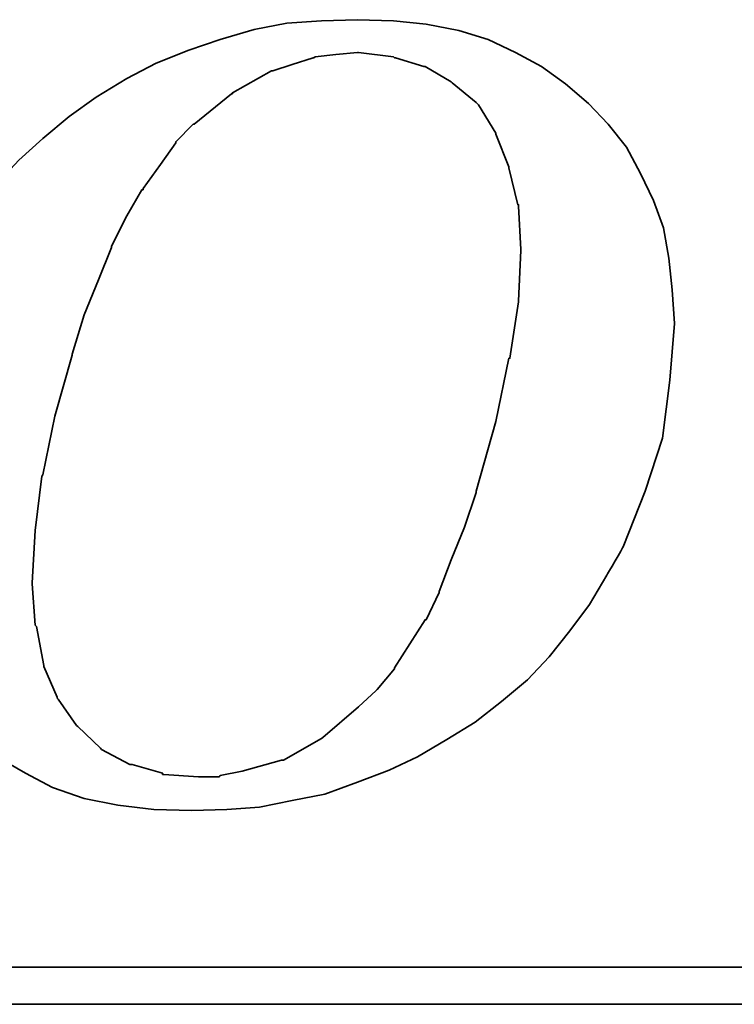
# Model space of a CAD drawing. Header units: millimetres. Extents: x -6 to 133, y 7 to 96.
# Tile 42 of 58: x 111.78 to 113.29, y 47.47 to 49.55. Entities that reach past the tile are written whole.
import ezdxf

# ---------------------------------------------------------------- set-up
doc = ezdxf.new("R2010")
doc.units = ezdxf.units.MM
doc.header["$LTSCALE"] = 0.1
doc.layers.add('layer 1', color=7, linetype='CONTINUOUS')

msp = doc.modelspace()

# ---------------------------------------------------------------- linework, layer by layer
at = {"layer": 'layer 1', "color": 1, "lineweight": 35}
for points, knots in [([(111.645, 48.0777), (111.645, 48.0777), (111.6863, 48.034), (111.6863, 48.034), (111.6863, 48.034), (111.6863, 48.034), (111.7369, 47.9925), (111.7369, 47.9925), (111.7369, 47.9925), (111.7369, 47.9925), (111.7921, 47.9605), (111.7921, 47.9605), (111.7921, 47.9605), (111.7921, 47.9605), (111.8497, 47.9303), (111.8497, 47.9303), (111.8497, 47.9303), (111.8497, 47.9303), (111.9164, 47.9073), (111.9164, 47.9073), (111.9164, 47.9073), (111.9164, 47.9073), (111.9879, 47.8933), (111.9879, 47.8933), (111.9879, 47.8933), (111.9879, 47.8933), (112.064, 47.8842), (112.064, 47.8842), (112.064, 47.8842), (112.064, 47.8842), (112.1444, 47.8818), (112.1444, 47.8818), (112.1444, 47.8818), (112.1444, 47.8818), (112.2183, 47.8842), (112.2183, 47.8842), (112.2183, 47.8842), (112.2183, 47.8842), (112.2872, 47.889), (112.2872, 47.889), (112.2872, 47.889), (112.2872, 47.889), (112.3563, 47.9027), (112.3563, 47.9027), (112.3563, 47.9027), (112.3563, 47.9027), (112.4255, 47.9164), (112.4255, 47.9164), (112.4255, 47.9164), (112.4255, 47.9164), (112.4946, 47.9418), (112.4946, 47.9418), (112.4946, 47.9418), (112.4946, 47.9418), (112.5613, 47.9673), (112.5613, 47.9673), (112.5613, 47.9673), (112.5613, 47.9673), (112.6213, 47.9951), (112.6213, 47.9951), (112.6213, 47.9951), (112.6213, 47.9951), (112.6837, 48.0316), (112.6837, 48.0316), (112.6837, 48.0316), (112.6837, 48.0316), (112.7437, 48.0685), (112.7437, 48.0685), (112.7437, 48.0685), (112.7437, 48.0685), (112.7989, 48.1122), (112.7989, 48.1122), (112.7989, 48.1122), (112.7989, 48.1122), (112.8539, 48.1583), (112.8539, 48.1583), (112.8539, 48.1583), (112.8539, 48.1583), (112.8999, 48.2065), (112.8999, 48.2065), (112.8999, 48.2065), (112.8999, 48.2065), (112.9439, 48.262), (112.9439, 48.262), (112.9439, 48.262), (112.9439, 48.262), (112.9851, 48.3172), (112.9851, 48.3172), (112.9851, 48.3172), (112.9851, 48.3172), (113.0221, 48.3796), (113.0221, 48.3796), (113.0221, 48.3796), (113.0221, 48.3796), (113.0567, 48.4396), (113.0567, 48.4396), (113.0567, 48.4396), (113.0567, 48.4396), (113.103, 48.5569), (113.103, 48.5569), (113.103, 48.5569), (113.103, 48.5569), (113.1397, 48.6695), (113.1397, 48.6695), (113.1397, 48.6695), (113.1397, 48.6695), (113.1555, 48.7919), (113.1555, 48.7919), (113.1555, 48.7919), (113.1555, 48.7919), (113.1649, 48.9114), (113.1649, 48.9114), (113.1649, 48.9114), (113.1649, 48.9114), (113.1601, 48.9829), (113.1601, 48.9829), (113.1601, 48.9829), (113.1601, 48.9829), (113.1534, 49.0497), (113.1534, 49.0497), (113.1534, 49.0497), (113.1534, 49.0497), (113.1421, 49.114), (113.1421, 49.114), (113.1421, 49.114), (113.1421, 49.114), (113.121, 49.1716), (113.121, 49.1716), (113.121, 49.1716), (113.121, 49.1716), (113.0934, 49.2292), (113.0934, 49.2292), (113.0934, 49.2292), (113.0934, 49.2292), (113.0634, 49.2846), (113.0634, 49.2846), (113.0634, 49.2846), (113.0634, 49.2846), (113.0245, 49.3329), (113.0245, 49.3329), (113.0245, 49.3329), (113.0245, 49.3329), (112.983, 49.3768), (112.983, 49.3768), (112.983, 49.3768), (112.983, 49.3768), (112.9347, 49.4183), (112.9347, 49.4183), (112.9347, 49.4183), (112.9347, 49.4183), (112.8839, 49.4553), (112.8839, 49.4553), (112.8839, 49.4553), (112.8839, 49.4553), (112.8287, 49.485), (112.8287, 49.485), (112.8287, 49.485), (112.8287, 49.485), (112.7711, 49.5126), (112.7711, 49.5126), (112.7711, 49.5126), (112.7711, 49.5126), (112.7091, 49.5311), (112.7091, 49.5311), (112.7091, 49.5311), (112.7091, 49.5311), (112.6398, 49.545), (112.6398, 49.545), (112.6398, 49.545), (112.6398, 49.545), (112.5707, 49.5517), (112.5707, 49.5517), (112.5707, 49.5517), (112.5707, 49.5517), (112.4946, 49.5541), (112.4946, 49.5541), (112.4946, 49.5541), (112.4946, 49.5541), (112.4185, 49.5517), (112.4185, 49.5517), (112.4185, 49.5517), (112.4185, 49.5517), (112.3451, 49.5469), (112.3451, 49.5469), (112.3451, 49.5469), (112.3451, 49.5469), (112.2757, 49.5335), (112.2757, 49.5335), (112.2757, 49.5335), (112.2757, 49.5335), (112.2044, 49.5126), (112.2044, 49.5126), (112.2044, 49.5126), (112.2044, 49.5126), (112.1377, 49.4898), (112.1377, 49.4898), (112.1377, 49.4898), (112.1377, 49.4898), (112.0688, 49.462), (112.0688, 49.462), (112.0688, 49.462), (112.0688, 49.462), (112.0064, 49.4298), (112.0064, 49.4298), (112.0064, 49.4298), (112.0064, 49.4298), (111.9421, 49.3905), (111.9421, 49.3905), (111.9421, 49.3905), (111.9421, 49.3905), (111.8845, 49.3492), (111.8845, 49.3492), (111.8845, 49.3492), (111.8845, 49.3492), (111.8291, 49.3031), (111.8291, 49.3031), (111.8291, 49.3031), (111.8291, 49.3031), (111.7784, 49.257), (111.7784, 49.257), (111.7784, 49.257), (111.7784, 49.257), (111.7323, 49.2085), (111.7323, 49.2085), (111.7323, 49.2085), (111.7323, 49.2085), (111.6887, 49.1533), (111.6887, 49.1533), (111.6887, 49.1533), (111.6887, 49.1533), (111.6493, 49.1027), (111.6493, 49.1027), (111.6493, 49.1027), (111.6493, 49.1027), (111.6171, 49.0449), (111.6171, 49.0449), (111.6171, 49.0449), (111.6171, 49.0449), (111.5898, 48.9877), (111.5898, 48.9877), (111.5898, 48.9877), (111.5898, 48.9877), (111.5389, 48.8677), (111.5389, 48.8677), (111.5389, 48.8677), (111.5389, 48.8677), (111.5043, 48.7547), (111.5043, 48.7547), (111.5043, 48.7547), (111.5043, 48.7547), (111.4861, 48.6445), (111.4861, 48.6445), (111.4861, 48.6445), (111.4861, 48.6445), (111.477, 48.5385), (111.477, 48.5385), (111.477, 48.5385), (111.477, 48.5385), (111.4813, 48.4741), (111.4813, 48.4741), (111.4813, 48.4741), (111.4813, 48.4741), (111.4885, 48.4117), (111.4885, 48.4117), (111.4885, 48.4117), (111.4885, 48.4117), (111.4904, 48.4117), (111.4904, 48.4117), (111.4904, 48.4117), (111.4904, 48.4117), (111.5, 48.3474), (111.5, 48.3474), (111.5, 48.3474), (111.5, 48.3474), (111.5207, 48.2896), (111.5207, 48.2896), (111.5207, 48.2896), (111.5207, 48.2896), (111.5437, 48.2344), (111.5437, 48.2344), (111.5437, 48.2344), (111.5437, 48.2344), (111.5711, 48.1789), (111.5711, 48.1789), (111.5711, 48.1789), (111.5711, 48.1789), (111.6056, 48.1285), (111.6056, 48.1285), (111.6056, 48.1285), (111.6056, 48.1285), (111.645, 48.0777), (111.645, 48.0777)], [0, 0, 0, 0, 0.013699, 0.013699, 0.013699, 0.013699, 0.027397, 0.027397, 0.027397, 0.027397, 0.041096, 0.041096, 0.041096, 0.041096, 0.054795, 0.054795, 0.054795, 0.054795, 0.068493, 0.068493, 0.068493, 0.068493, 0.082192, 0.082192, 0.082192, 0.082192, 0.09589, 0.09589, 0.09589, 0.09589, 0.109589, 0.109589, 0.109589, 0.109589, 0.123288, 0.123288, 0.123288, 0.123288, 0.136986, 0.136986, 0.136986, 0.136986, 0.150685, 0.150685, 0.150685, 0.150685, 0.164384, 0.164384, 0.164384, 0.164384, 0.178082, 0.178082, 0.178082, 0.178082, 0.191781, 0.191781, 0.191781, 0.191781, 0.205479, 0.205479, 0.205479, 0.205479, 0.219178, 0.219178, 0.219178, 0.219178, 0.232877, 0.232877, 0.232877, 0.232877, 0.246575, 0.246575, 0.246575, 0.246575, 0.260274, 0.260274, 0.260274, 0.260274, 0.273973, 0.273973, 0.273973, 0.273973, 0.287671, 0.287671, 0.287671, 0.287671, 0.30137, 0.30137, 0.30137, 0.30137, 0.315068, 0.315068, 0.315068, 0.315069, 0.328767, 0.328767, 0.328767, 0.328767, 0.342466, 0.342466, 0.342466, 0.342466, 0.356164, 0.356164, 0.356164, 0.356164, 0.369863, 0.369863, 0.369863, 0.369863, 0.383562, 0.383562, 0.383562, 0.383562, 0.39726, 0.39726, 0.39726, 0.39726, 0.410959, 0.410959, 0.410959, 0.410959, 0.424658, 0.424658, 0.424658, 0.424658, 0.438356, 0.438356, 0.438356, 0.438356, 0.452055, 0.452055, 0.452055, 0.452055, 0.465753, 0.465753, 0.465753, 0.465753, 0.479452, 0.479452, 0.479452, 0.479452, 0.493151, 0.493151, 0.493151, 0.493151, 0.506849, 0.506849, 0.506849, 0.506849, 0.520548, 0.520548, 0.520548, 0.520548, 0.534247, 0.534247, 0.534247, 0.534247, 0.547945, 0.547945, 0.547945, 0.547945, 0.561644, 0.561644, 0.561644, 0.561644, 0.575342, 0.575342, 0.575342, 0.575342, 0.589041, 0.589041, 0.589041, 0.589041, 0.60274, 0.60274, 0.60274, 0.60274, 0.616438, 0.616438, 0.616438, 0.616438, 0.630137, 0.630137, 0.630137, 0.630137, 0.643836, 0.643836, 0.643836, 0.643836, 0.657534, 0.657534, 0.657534, 0.657534, 0.671233, 0.671233, 0.671233, 0.671233, 0.684932, 0.684932, 0.684932, 0.684932, 0.69863, 0.69863, 0.69863, 0.69863, 0.712329, 0.712329, 0.712329, 0.712329, 0.726027, 0.726027, 0.726027, 0.726027, 0.739726, 0.739726, 0.739726, 0.739726, 0.753425, 0.753425, 0.753425, 0.753425, 0.767123, 0.767123, 0.767123, 0.767123, 0.780822, 0.780822, 0.780822, 0.780822, 0.794521, 0.794521, 0.794521, 0.794521, 0.808219, 0.808219, 0.808219, 0.808219, 0.821918, 0.821918, 0.821918, 0.821918, 0.835616, 0.835616, 0.835616, 0.835616, 0.849315, 0.849315, 0.849315, 0.849315, 0.863014, 0.863014, 0.863014, 0.863014, 0.876712, 0.876712, 0.876712, 0.876712, 0.890411, 0.890411, 0.890411, 0.890411, 0.90411, 0.90411, 0.90411, 0.90411, 0.917808, 0.917808, 0.917808, 0.917808, 0.931507, 0.931507, 0.931507, 0.931507, 0.945205, 0.945205, 0.945205, 0.945205, 0.958904, 0.958904, 0.958904, 0.958904, 0.972603, 0.972603, 0.972603, 0.972603, 0.986301, 0.986301, 0.986301, 0.986301, 1, 1, 1, 1]), ([(111.8912, 48.8471), (111.8912, 48.8471), (111.9164, 48.9301), (111.9164, 48.9301), (111.9164, 48.9301), (111.9164, 48.9301), (111.9464, 49.0038), (111.9464, 49.0038), (111.9464, 49.0038), (111.9464, 49.0038), (111.974, 49.0727), (111.974, 49.0727), (111.974, 49.0727), (111.974, 49.0727), (111.974, 49.0751), (111.974, 49.0751), (111.974, 49.0751), (111.974, 49.0751), (112.0064, 49.1394), (112.0064, 49.1394), (112.0064, 49.1394), (112.0064, 49.1394), (112.0386, 49.1946), (112.0386, 49.1946), (112.0386, 49.1946), (112.0386, 49.1946), (112.041, 49.1946), (112.041, 49.1946), (112.041, 49.1946), (112.041, 49.1946), (112.041, 49.197), (112.041, 49.197), (112.041, 49.197), (112.041, 49.197), (112.0777, 49.2477), (112.0777, 49.2477), (112.0777, 49.2477), (112.0777, 49.2477), (112.1101, 49.294), (112.1101, 49.294), (112.1101, 49.294), (112.1101, 49.294), (112.1101, 49.2959), (112.1101, 49.2959), (112.1101, 49.2959), (112.1101, 49.2959), (112.1468, 49.3329), (112.1468, 49.3329), (112.1468, 49.3329), (112.1468, 49.3329), (112.1492, 49.3329), (112.1492, 49.3329), (112.1492, 49.3329), (112.1492, 49.3329), (112.2277, 49.3977), (112.2277, 49.3977), (112.2277, 49.3977), (112.2277, 49.3977), (112.2301, 49.3977), (112.2301, 49.3977), (112.2301, 49.3977), (112.2301, 49.3977), (112.2301, 49.3996), (112.2301, 49.3996), (112.2301, 49.3996), (112.2301, 49.3996), (112.3127, 49.4457), (112.3127, 49.4457), (112.3127, 49.4457), (112.3127, 49.4457), (112.3153, 49.4457), (112.3153, 49.4457), (112.3153, 49.4457), (112.3153, 49.4457), (112.3563, 49.4596), (112.3563, 49.4596), (112.3563, 49.4596), (112.3563, 49.4596), (112.4005, 49.4735), (112.4005, 49.4735), (112.4005, 49.4735), (112.4005, 49.4735), (112.4024, 49.4735), (112.4024, 49.4735), (112.4024, 49.4735), (112.4024, 49.4735), (112.4048, 49.4759), (112.4048, 49.4759), (112.4048, 49.4759), (112.4048, 49.4759), (112.4485, 49.4802), (112.4485, 49.4802), (112.4485, 49.4802), (112.4485, 49.4802), (112.4946, 49.485), (112.4946, 49.485), (112.4946, 49.485), (112.4946, 49.485), (112.497, 49.485), (112.497, 49.485), (112.497, 49.485), (112.497, 49.485), (112.5707, 49.4759), (112.5707, 49.4759), (112.5707, 49.4759), (112.5707, 49.4759), (112.5728, 49.4735), (112.5728, 49.4735), (112.5728, 49.4735), (112.5728, 49.4735), (112.5752, 49.4735), (112.5752, 49.4735), (112.5752, 49.4735), (112.5752, 49.4735), (112.635, 49.4553), (112.635, 49.4553), (112.635, 49.4553), (112.635, 49.4553), (112.6374, 49.4553), (112.6374, 49.4553), (112.6374, 49.4553), (112.6374, 49.4553), (112.6926, 49.4226), (112.6926, 49.4226), (112.6926, 49.4226), (112.6926, 49.4226), (112.695, 49.4207), (112.695, 49.4207), (112.695, 49.4207), (112.695, 49.4207), (112.7456, 49.3789), (112.7456, 49.3789), (112.7456, 49.3789), (112.7456, 49.3789), (112.748, 49.3768), (112.748, 49.3768), (112.748, 49.3768), (112.748, 49.3768), (112.7504, 49.3744), (112.7504, 49.3744), (112.7504, 49.3744), (112.7504, 49.3744), (112.7874, 49.3144), (112.7874, 49.3144), (112.7874, 49.3144), (112.7874, 49.3144), (112.7874, 49.3122), (112.7874, 49.3122), (112.7874, 49.3122), (112.7874, 49.3122), (112.8147, 49.2431), (112.8147, 49.2431), (112.8147, 49.2431), (112.8147, 49.2431), (112.8147, 49.2407), (112.8147, 49.2407), (112.8147, 49.2407), (112.8147, 49.2407), (112.8335, 49.1627), (112.8335, 49.1627), (112.8335, 49.1627), (112.8335, 49.1627), (112.8354, 49.1627), (112.8354, 49.1627), (112.8354, 49.1627), (112.8354, 49.1627), (112.8354, 49.1601), (112.8354, 49.1601), (112.8354, 49.1601), (112.8354, 49.1601), (112.8402, 49.0679), (112.8402, 49.0679), (112.8402, 49.0679), (112.8402, 49.0679), (112.8402, 49.0657), (112.8402, 49.0657), (112.8402, 49.0657), (112.8402, 49.0657), (112.8354, 48.9599), (112.8354, 48.9599), (112.8354, 48.9599), (112.8354, 48.9599), (112.8354, 48.9575), (112.8354, 48.9575), (112.8354, 48.9575), (112.8354, 48.9575), (112.8171, 48.838), (112.8171, 48.838), (112.8171, 48.838), (112.8171, 48.838), (112.8147, 48.838), (112.8147, 48.838), (112.8147, 48.838), (112.8147, 48.838), (112.7874, 48.7041), (112.7874, 48.7041), (112.7874, 48.7041), (112.7874, 48.7041), (112.7456, 48.5569), (112.7456, 48.5569), (112.7456, 48.5569), (112.7456, 48.5569), (112.7456, 48.5543), (112.7456, 48.5543), (112.7456, 48.5543), (112.7456, 48.5543), (112.7207, 48.4809), (112.7207, 48.4809), (112.7207, 48.4809), (112.7207, 48.4809), (112.6926, 48.4117), (112.6926, 48.4117), (112.6926, 48.4117), (112.6926, 48.4117), (112.6674, 48.345), (112.6674, 48.345), (112.6674, 48.345), (112.6674, 48.345), (112.6674, 48.3426), (112.6674, 48.3426), (112.6674, 48.3426), (112.6674, 48.3426), (112.6398, 48.285), (112.6398, 48.285), (112.6398, 48.285), (112.6398, 48.285), (112.6374, 48.285), (112.6374, 48.285), (112.6374, 48.285), (112.6374, 48.285), (112.6055, 48.2344), (112.6055, 48.2344), (112.6055, 48.2344), (112.6055, 48.2344), (112.5728, 48.1837), (112.5728, 48.1837), (112.5728, 48.1837), (112.5728, 48.1837), (112.5728, 48.1813), (112.5728, 48.1813), (112.5728, 48.1813), (112.5728, 48.1813), (112.5363, 48.1377), (112.5363, 48.1377), (112.5363, 48.1377), (112.5363, 48.1377), (112.5339, 48.1353), (112.5339, 48.1353), (112.5339, 48.1353), (112.5339, 48.1353), (112.497, 48.1007), (112.497, 48.1007), (112.497, 48.1007), (112.497, 48.1007), (112.4211, 48.0361), (112.4211, 48.0361), (112.4211, 48.0361), (112.4211, 48.0361), (112.4185, 48.034), (112.4185, 48.034), (112.4185, 48.034), (112.4185, 48.034), (112.3381, 47.9879), (112.3381, 47.9879), (112.3381, 47.9879), (112.3381, 47.9879), (112.3357, 47.9879), (112.3357, 47.9879), (112.3357, 47.9879), (112.3357, 47.9879), (112.3335, 47.9879), (112.3335, 47.9879), (112.3335, 47.9879), (112.3335, 47.9879), (112.2507, 47.9649), (112.2507, 47.9649), (112.2507, 47.9649), (112.2507, 47.9649), (112.2044, 47.9555), (112.2044, 47.9555), (112.2044, 47.9555), (112.2044, 47.9555), (112.202, 47.9533), (112.202, 47.9533), (112.202, 47.9533), (112.202, 47.9533), (112.1999, 47.9533), (112.1999, 47.9533), (112.1999, 47.9533), (112.1999, 47.9533), (112.1583, 47.9533), (112.1583, 47.9533), (112.1583, 47.9533), (112.1583, 47.9533), (112.0847, 47.9579), (112.0847, 47.9579), (112.0847, 47.9579), (112.0847, 47.9579), (112.0823, 47.9579), (112.0823, 47.9579), (112.0823, 47.9579), (112.0823, 47.9579), (112.0823, 47.9605), (112.0823, 47.9605), (112.0823, 47.9605), (112.0823, 47.9605), (112.0179, 47.9788), (112.0179, 47.9788), (112.0179, 47.9788), (112.0179, 47.9788), (112.0155, 47.9788), (112.0155, 47.9788), (112.0155, 47.9788), (112.0155, 47.9788), (112.0131, 47.9788), (112.0131, 47.9788), (112.0131, 47.9788), (112.0131, 47.9788), (111.9534, 48.0109), (111.9534, 48.0109), (111.9534, 48.0109), (111.9534, 48.0109), (111.951, 48.0133), (111.951, 48.0133), (111.951, 48.0133), (111.951, 48.0133), (111.9027, 48.0594), (111.9027, 48.0594), (111.9027, 48.0594), (111.9027, 48.0594), (111.9003, 48.0618), (111.9003, 48.0618), (111.9003, 48.0618), (111.9003, 48.0618), (111.8615, 48.117), (111.8615, 48.117), (111.8615, 48.117), (111.8615, 48.117), (111.8591, 48.1194), (111.8591, 48.1194), (111.8591, 48.1194), (111.8591, 48.1194), (111.8591, 48.1213), (111.8591, 48.1213), (111.8591, 48.1213), (111.8591, 48.1213), (111.8312, 48.1861), (111.8312, 48.1861), (111.8312, 48.1861), (111.8312, 48.1861), (111.8312, 48.1885), (111.8312, 48.1885), (111.8312, 48.1885), (111.8312, 48.1885), (111.8154, 48.2711), (111.8154, 48.2711), (111.8154, 48.2711), (111.8154, 48.2711), (111.813, 48.2735), (111.813, 48.2735), (111.813, 48.2735), (111.813, 48.2735), (111.8063, 48.3609), (111.8063, 48.3609), (111.8063, 48.3609), (111.8063, 48.3609), (111.8063, 48.3633), (111.8063, 48.3633), (111.8063, 48.3633), (111.8063, 48.3633), (111.813, 48.4741), (111.813, 48.4741), (111.813, 48.4741), (111.813, 48.4741), (111.8267, 48.5889), (111.8267, 48.5889), (111.8267, 48.5889), (111.8267, 48.5889), (111.8291, 48.5913), (111.8291, 48.5913), (111.8291, 48.5913), (111.8291, 48.5913), (111.8545, 48.7156), (111.8545, 48.7156), (111.8545, 48.7156), (111.8545, 48.7156), (111.8912, 48.8447), (111.8912, 48.8447), (111.8912, 48.8447), (111.8912, 48.8447), (111.8912, 48.8471), (111.8912, 48.8471)], [0, 0, 0, 0, 0.010204, 0.010204, 0.010204, 0.010204, 0.020408, 0.020408, 0.020408, 0.020408, 0.030612, 0.030612, 0.030612, 0.030612, 0.040816, 0.040816, 0.040816, 0.040816, 0.05102, 0.05102, 0.05102, 0.05102, 0.061224, 0.061224, 0.061224, 0.061224, 0.071429, 0.071429, 0.071429, 0.071429, 0.081633, 0.081633, 0.081633, 0.081633, 0.091837, 0.091837, 0.091837, 0.091837, 0.102041, 0.102041, 0.102041, 0.102041, 0.112245, 0.112245, 0.112245, 0.112245, 0.122449, 0.122449, 0.122449, 0.122449, 0.132653, 0.132653, 0.132653, 0.132653, 0.142857, 0.142857, 0.142857, 0.142857, 0.153061, 0.153061, 0.153061, 0.153061, 0.163265, 0.163265, 0.163265, 0.163265, 0.173469, 0.173469, 0.173469, 0.173469, 0.183673, 0.183673, 0.183673, 0.183673, 0.193878, 0.193878, 0.193878, 0.193878, 0.204082, 0.204082, 0.204082, 0.204082, 0.214286, 0.214286, 0.214286, 0.214286, 0.22449, 0.22449, 0.22449, 0.22449, 0.234694, 0.234694, 0.234694, 0.234694, 0.244898, 0.244898, 0.244898, 0.244898, 0.255102, 0.255102, 0.255102, 0.255102, 0.265306, 0.265306, 0.265306, 0.265306, 0.27551, 0.27551, 0.27551, 0.27551, 0.285714, 0.285714, 0.285714, 0.285714, 0.295918, 0.295918, 0.295918, 0.295918, 0.306122, 0.306122, 0.306122, 0.306122, 0.316327, 0.316327, 0.316327, 0.316327, 0.326531, 0.326531, 0.326531, 0.326531, 0.336735, 0.336735, 0.336735, 0.336735, 0.346939, 0.346939, 0.346939, 0.346939, 0.357143, 0.357143, 0.357143, 0.357143, 0.367347, 0.367347, 0.367347, 0.367347, 0.377551, 0.377551, 0.377551, 0.377551, 0.387755, 0.387755, 0.387755, 0.387755, 0.397959, 0.397959, 0.397959, 0.397959, 0.408163, 0.408163, 0.408163, 0.408163, 0.418367, 0.418367, 0.418367, 0.418367, 0.428571, 0.428571, 0.428571, 0.428571, 0.438776, 0.438776, 0.438776, 0.438776, 0.44898, 0.44898, 0.44898, 0.44898, 0.459184, 0.459184, 0.459184, 0.459184, 0.469388, 0.469388, 0.469388, 0.469388, 0.479592, 0.479592, 0.479592, 0.479592, 0.489796, 0.489796, 0.489796, 0.489796, 0.5, 0.5, 0.5, 0.5, 0.510204, 0.510204, 0.510204, 0.510204, 0.520408, 0.520408, 0.520408, 0.520408, 0.530612, 0.530612, 0.530612, 0.530612, 0.540816, 0.540816, 0.540816, 0.540816, 0.55102, 0.55102, 0.55102, 0.55102, 0.561224, 0.561224, 0.561224, 0.561224, 0.571429, 0.571429, 0.571429, 0.571429, 0.581633, 0.581633, 0.581633, 0.581633, 0.591837, 0.591837, 0.591837, 0.591837, 0.602041, 0.602041, 0.602041, 0.602041, 0.612245, 0.612245, 0.612245, 0.612245, 0.622449, 0.622449, 0.622449, 0.622449, 0.632653, 0.632653, 0.632653, 0.632653, 0.642857, 0.642857, 0.642857, 0.642857, 0.653061, 0.653061, 0.653061, 0.653061, 0.663265, 0.663265, 0.663265, 0.663265, 0.673469, 0.673469, 0.673469, 0.673469, 0.683673, 0.683673, 0.683673, 0.683673, 0.693878, 0.693878, 0.693878, 0.693878, 0.704082, 0.704082, 0.704082, 0.704082, 0.714286, 0.714286, 0.714286, 0.714286, 0.72449, 0.72449, 0.72449, 0.72449, 0.734694, 0.734694, 0.734694, 0.734694, 0.744898, 0.744898, 0.744898, 0.744898, 0.755102, 0.755102, 0.755102, 0.755102, 0.765306, 0.765306, 0.765306, 0.765306, 0.77551, 0.77551, 0.77551, 0.77551, 0.785714, 0.785714, 0.785714, 0.785714, 0.795918, 0.795918, 0.795918, 0.795918, 0.806122, 0.806122, 0.806122, 0.806122, 0.816327, 0.816327, 0.816327, 0.816327, 0.826531, 0.826531, 0.826531, 0.826531, 0.836735, 0.836735, 0.836735, 0.836735, 0.846939, 0.846939, 0.846939, 0.846939, 0.857143, 0.857143, 0.857143, 0.857143, 0.867347, 0.867347, 0.867347, 0.867347, 0.877551, 0.877551, 0.877551, 0.877551, 0.887755, 0.887755, 0.887755, 0.887755, 0.897959, 0.897959, 0.897959, 0.897959, 0.908163, 0.908163, 0.908163, 0.908163, 0.918367, 0.918367, 0.918367, 0.918367, 0.928571, 0.928571, 0.928571, 0.928571, 0.938776, 0.938776, 0.938776, 0.938776, 0.94898, 0.94898, 0.94898, 0.94898, 0.959184, 0.959184, 0.959184, 0.959184, 0.969388, 0.969388, 0.969388, 0.969388, 0.979592, 0.979592, 0.979592, 0.979592, 0.989796, 0.989796, 0.989796, 0.989796, 1, 1, 1, 1]), ([(120.0212, 47.8381), (120.0212, 47.8381), (120.0212, 47.5686), (120.0212, 47.5686), (120.0212, 47.5686), (120.0212, 47.5686), (120.0212, 47.5501), (120.0212, 47.5501), (120.0212, 47.5501), (120.0212, 47.5501), (120.0027, 47.5501), (120.0027, 47.5501), (120.0027, 47.5501), (120.0027, 47.5501), (104.2544, 47.5501), (104.2544, 47.5501), (104.2544, 47.5501), (104.2544, 47.5501), (104.2544, 47.4719), (104.2544, 47.4719), (104.2544, 47.4719), (104.2544, 47.4719), (120.6915, 47.4719), (120.6915, 47.4719), (120.6915, 47.4719), (120.6915, 47.4719), (120.0212, 47.8381), (120.0212, 47.8381)], [0, 0, 0, 0, 0.142857, 0.142857, 0.142857, 0.142857, 0.285714, 0.285714, 0.285714, 0.285714, 0.428571, 0.428571, 0.428571, 0.428571, 0.571429, 0.571429, 0.571429, 0.571429, 0.714286, 0.714286, 0.714286, 0.714286, 0.857143, 0.857143, 0.857143, 0.857143, 1, 1, 1, 1])]:
    msp.add_open_spline(points, degree=3, knots=knots, dxfattribs=at)

doc.saveas('drawing.dxf')
